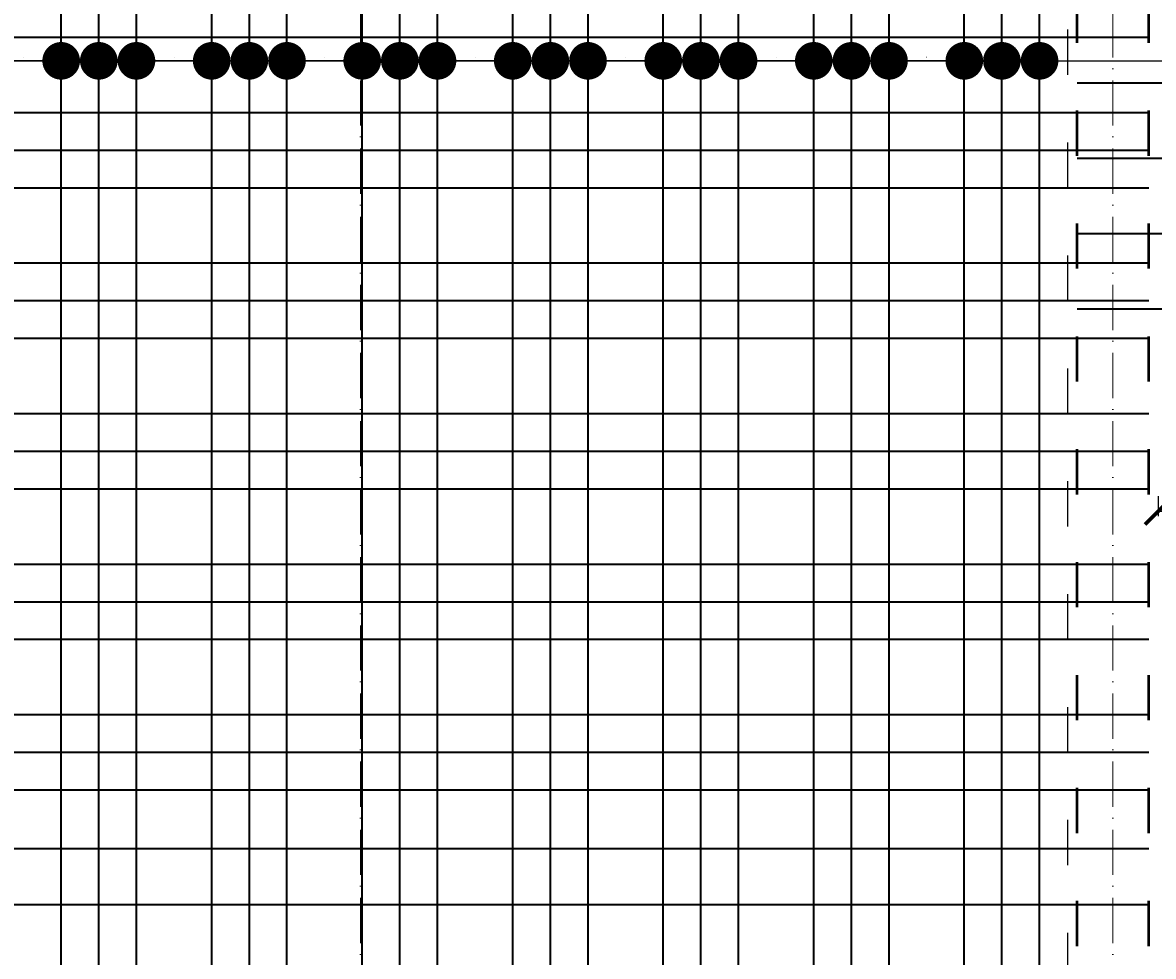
# Model space of a CAD drawing. Header units: millimetres. Extents: x 295948 to 312016, y 6878 to 18016.
# Tile 69 of 252: x 301231 to 301531, y 14424 to 14672. Entities that reach past the tile are written whole.
import ezdxf

# ---------------------------------------------------------------- set-up
doc = ezdxf.new("R2010")
doc.units = ezdxf.units.MM
doc.linetypes.add('ACAD_ISO03W100', pattern=[30, 12, -18])
doc.linetypes.add('ACAD_ISO10W100', pattern=[18, 12, -3, 0, -3])
for name, color, linetype, lineweight in [('konstrukcja wymiary', 1, 'Continuous', 13), ('osie', 5, 'ACAD_ISO10W100', 13), ('zbrojenie', 4, 'Continuous', 50), ('zbrojenie płyty', 141, 'Continuous', 35)]:
    doc.layers.add(name, color=color, linetype=linetype, lineweight=lineweight)
doc.layers.add('przerywane', color=6, linetype='ACAD_ISO03W100')
doc.styles.add('KONSTRUKCJA', font='romand.shx', dxfattribs={"oblique": 10})
doc.styles.get("Standard").update_dxf_attribs({"font": 'romand.shx', "oblique": 10})
doc.dimstyles.new('150', dxfattribs={"dimtxt": 10, "dimasz": 7, "dimexe": 1.25, "dimexo": 0.625, "dimgap": 3, "dimtad": 1, "dimdec": 0, "dimrnd": 0.5, "dimtxsty": 'KONSTRUKCJA', "dimblk": 'ARCHTICK', "dimcen": 2.5, "dimadec": 0, "dimazin": 0, "dimtfac": 1, "dimtdec": 0, "dimtix": 1, "dimtmove": 0, "dimatfit": 3, "dimfxl": 4, "dimfxlon": 1, "dimarcsym": 0})
doc.dimstyles.new('kropki', dxfattribs={"dimtxt": 0.001, "dimasz": 10, "dimexe": 1.25, "dimexo": 0.625, "dimgap": 1, "dimtad": 1, "dimtxsty": 'Standard', "dimblk": 'DOT', "dimcen": 2.5, "dimadec": 0, "dimazin": 0, "dimtfac": 1, "dimtmove": 0, "dimatfit": 3, "dimfxl": 1, "dimfxlon": 1, "dimarcsym": 0})

# ---------------------------------------------------------------- blocks, each defined once
blk = doc.blocks.new('_ArchTick')
at = {"color": 0, "linetype": 'ByBlock', "lineweight": 13, "const_width": 0.15}
blk.add_lwpolyline([(-0.5, -0.5), (0.5, 0.5)], dxfattribs=at)
blk = doc.blocks.new('*D105')
at = {"layer": 'Defpoints', "color": 0, "transparency": 16777216}
for p in [(301532.44, 14841.47), (301532.44, 14592.3), (301076.44, 14465.3)]:
    blk.add_point(p, dxfattribs=at)
at = {"layer": 'konstrukcja wymiary', "color": 0, "lineweight": -2, "transparency": 16777216}
for p, q in [((301076.44, 14837.47), (301076.44, 14842.72)), ((301532.44, 14837.47), (301532.44, 14842.72)), ((301076.44, 14841.47), (301532.44, 14841.47))]:
    blk.add_line(p, q, dxfattribs=at)
at = {"layer": 'konstrukcja wymiary', "color": 0, "lineweight": -2, "transparency": 16777216, "xscale": 7, "yscale": 7, "zscale": 7, "rotation": 180}
blk.add_blockref('_ArchTick', (301076.44, 14841.47), dxfattribs=at)
at = {"layer": 'konstrukcja wymiary', "color": 0, "lineweight": -2, "transparency": 16777216, "xscale": 7, "yscale": 7, "zscale": 7}
blk.add_blockref('_ArchTick', (301532.44, 14841.47), dxfattribs=at)
at = {"layer": 'konstrukcja wymiary', "color": 0, "transparency": 16777216, "insert": (301304.44, 14849.47), "char_height": 10, "attachment_point": 5, "style": 'KONSTRUKCJA'}
blk.add_mtext('456', dxfattribs=at)
blk = doc.blocks.new('*D106')
at = {"layer": 'Defpoints', "color": 0, "transparency": 16777216}
for p in [(301796.44, 14841.47), (301532.44, 14592.3), (301796.44, 14592.3)]:
    blk.add_point(p, dxfattribs=at)
at = {"layer": 'konstrukcja wymiary', "color": 0, "lineweight": -2, "transparency": 16777216}
for p, q in [((301532.44, 14837.47), (301532.44, 14842.72)), ((301796.44, 14837.47), (301796.44, 14842.72)), ((301532.44, 14841.47), (301796.44, 14841.47))]:
    blk.add_line(p, q, dxfattribs=at)
at = {"layer": 'konstrukcja wymiary', "color": 0, "lineweight": -2, "transparency": 16777216, "xscale": 7, "yscale": 7, "zscale": 7, "rotation": 180}
blk.add_blockref('_ArchTick', (301532.44, 14841.47), dxfattribs=at)
at = {"layer": 'konstrukcja wymiary', "color": 0, "lineweight": -2, "transparency": 16777216, "xscale": 7, "yscale": 7, "zscale": 7}
blk.add_blockref('_ArchTick', (301796.44, 14841.47), dxfattribs=at)
at = {"layer": 'konstrukcja wymiary', "color": 0, "transparency": 16777216, "insert": (301664.44, 14849.47), "char_height": 10, "attachment_point": 5, "style": 'KONSTRUKCJA'}
blk.add_mtext('264', dxfattribs=at)
blk = doc.blocks.new('*D122')
at = {"layer": 'Defpoints', "color": 0, "transparency": 16777216}
for p in [(301532.44, 14592.3), (301796.44, 14592.3), (301532.44, 14542.3)]:
    blk.add_point(p, dxfattribs=at)
at = {"layer": 'konstrukcja wymiary', "color": 0, "lineweight": -2, "transparency": 16777216}
for p, q in [((301532.44, 14546.3), (301532.44, 14541.05)), ((301796.44, 14546.3), (301796.44, 14541.05)), ((301796.44, 14542.3), (301532.44, 14542.3))]:
    blk.add_line(p, q, dxfattribs=at)
at = {"layer": 'konstrukcja wymiary', "color": 0, "lineweight": -2, "transparency": 16777216, "xscale": 7, "yscale": 7, "zscale": 7, "rotation": 180}
blk.add_blockref('_ArchTick', (301532.44, 14542.3), dxfattribs=at)
at = {"layer": 'konstrukcja wymiary', "color": 0, "lineweight": -2, "transparency": 16777216, "xscale": 7, "yscale": 7, "zscale": 7}
blk.add_blockref('_ArchTick', (301796.44, 14542.3), dxfattribs=at)
at = {"layer": 'konstrukcja wymiary', "color": 0, "transparency": 16777216, "insert": (301664.44, 14550.3), "char_height": 10, "attachment_point": 5, "style": 'KONSTRUKCJA'}
blk.add_mtext('264', dxfattribs=at)
blk = doc.blocks.new('_Dot')
at = {"color": 0, "linetype": 'ByBlock', "lineweight": -2}
blk.add_line((-0.5, 0), (-1, 0), dxfattribs=at)
at = {"color": 0, "linetype": 'ByBlock', "const_width": 0.5}
blk.add_lwpolyline([(-0.25, 0, 1), (0.25, 0, 1)], format="xyb", close=True, dxfattribs=at)
blk = doc.blocks.new('*D255')
at = {"layer": 'Defpoints', "color": 0, "transparency": 16777216}
for p in [(301220.94, 14662.02), (301210.44, 14648.3), (301220.94, 14648.3)]:
    blk.add_point(p, dxfattribs=at)
at = {"layer": 'konstrukcja wymiary', "color": 0, "lineweight": -2, "transparency": 16777216}
for p, q in [((301200.44, 14662.02), (301190.44, 14662.02)), ((301210.44, 14661.02), (301210.44, 14663.27)), ((301210.44, 14662.02), (301220.94, 14662.02)), ((301220.94, 14661.02), (301220.94, 14663.27)), ((301230.94, 14662.02), (301240.94, 14662.02))]:
    blk.add_line(p, q, dxfattribs=at)
at = {"layer": 'konstrukcja wymiary', "color": 0, "lineweight": -2, "transparency": 16777216, "xscale": 10, "yscale": 10, "zscale": 10}
blk.add_blockref('_Dot', (301210.44, 14662.02), dxfattribs=at)
at = {"layer": 'konstrukcja wymiary', "color": 0, "lineweight": -2, "transparency": 16777216, "xscale": 10, "yscale": 10, "zscale": 10, "rotation": 180}
blk.add_blockref('_Dot', (301220.94, 14662.02), dxfattribs=at)
at = {"layer": 'konstrukcja wymiary', "color": 0, "transparency": 16777216, "insert": (301215.69, 14663.02), "char_height": 0.001, "attachment_point": 5}
blk.add_mtext('10,5', dxfattribs=at)
blk = doc.blocks.new('*D256')
at = {"layer": 'Defpoints', "color": 0, "transparency": 16777216}
for p in [(301240.94, 14662.02), (301220.94, 14648.3), (301240.94, 14648.3)]:
    blk.add_point(p, dxfattribs=at)
at = {"layer": 'konstrukcja wymiary', "color": 0, "lineweight": -2, "transparency": 16777216}
for p, q in [((301210.94, 14662.02), (301200.94, 14662.02)), ((301220.94, 14661.02), (301220.94, 14663.27)), ((301220.94, 14662.02), (301240.94, 14662.02)), ((301240.94, 14661.02), (301240.94, 14663.27)), ((301250.94, 14662.02), (301260.94, 14662.02))]:
    blk.add_line(p, q, dxfattribs=at)
at = {"layer": 'konstrukcja wymiary', "color": 0, "lineweight": -2, "transparency": 16777216, "xscale": 10, "yscale": 10, "zscale": 10}
blk.add_blockref('_Dot', (301220.94, 14662.02), dxfattribs=at)
at = {"layer": 'konstrukcja wymiary', "color": 0, "lineweight": -2, "transparency": 16777216, "xscale": 10, "yscale": 10, "zscale": 10, "rotation": 180}
blk.add_blockref('_Dot', (301240.94, 14662.02), dxfattribs=at)
at = {"layer": 'konstrukcja wymiary', "color": 0, "transparency": 16777216, "insert": (301230.94, 14663.02), "char_height": 0.001, "attachment_point": 5}
blk.add_mtext('20', dxfattribs=at)
blk = doc.blocks.new('*D257')
at = {"layer": 'Defpoints', "color": 0, "transparency": 16777216}
for p in [(301250.94, 14662.02), (301240.94, 14648.3), (301250.94, 14648.3)]:
    blk.add_point(p, dxfattribs=at)
at = {"layer": 'konstrukcja wymiary', "color": 0, "lineweight": -2, "transparency": 16777216}
for p, q in [((301230.94, 14662.02), (301220.94, 14662.02)), ((301240.94, 14661.02), (301240.94, 14663.27)), ((301240.94, 14662.02), (301250.94, 14662.02)), ((301250.94, 14661.02), (301250.94, 14663.27)), ((301260.94, 14662.02), (301270.94, 14662.02))]:
    blk.add_line(p, q, dxfattribs=at)
at = {"layer": 'konstrukcja wymiary', "color": 0, "lineweight": -2, "transparency": 16777216, "xscale": 10, "yscale": 10, "zscale": 10}
blk.add_blockref('_Dot', (301240.94, 14662.02), dxfattribs=at)
at = {"layer": 'konstrukcja wymiary', "color": 0, "lineweight": -2, "transparency": 16777216, "xscale": 10, "yscale": 10, "zscale": 10, "rotation": 180}
blk.add_blockref('_Dot', (301250.94, 14662.02), dxfattribs=at)
at = {"layer": 'konstrukcja wymiary', "color": 0, "transparency": 16777216, "insert": (301245.94, 14663.02), "char_height": 0.001, "attachment_point": 5}
blk.add_mtext('10', dxfattribs=at)
blk = doc.blocks.new('*D258')
at = {"layer": 'Defpoints', "color": 0, "transparency": 16777216}
for p in [(301260.94, 14662.02), (301250.94, 14648.3), (301260.94, 14648.3)]:
    blk.add_point(p, dxfattribs=at)
at = {"layer": 'konstrukcja wymiary', "color": 0, "lineweight": -2, "transparency": 16777216}
for p, q in [((301240.94, 14662.02), (301230.94, 14662.02)), ((301250.94, 14661.02), (301250.94, 14663.27)), ((301250.94, 14662.02), (301260.94, 14662.02)), ((301260.94, 14661.02), (301260.94, 14663.27)), ((301270.94, 14662.02), (301280.94, 14662.02))]:
    blk.add_line(p, q, dxfattribs=at)
at = {"layer": 'konstrukcja wymiary', "color": 0, "lineweight": -2, "transparency": 16777216, "xscale": 10, "yscale": 10, "zscale": 10}
blk.add_blockref('_Dot', (301250.94, 14662.02), dxfattribs=at)
at = {"layer": 'konstrukcja wymiary', "color": 0, "lineweight": -2, "transparency": 16777216, "xscale": 10, "yscale": 10, "zscale": 10, "rotation": 180}
blk.add_blockref('_Dot', (301260.94, 14662.02), dxfattribs=at)
at = {"layer": 'konstrukcja wymiary', "color": 0, "transparency": 16777216, "insert": (301255.94, 14663.02), "char_height": 0.001, "attachment_point": 5}
blk.add_mtext('10', dxfattribs=at)
blk = doc.blocks.new('*D259')
at = {"layer": 'Defpoints', "color": 0, "transparency": 16777216}
for p in [(301280.94, 14662.02), (301260.94, 14648.3), (301280.94, 14648.3)]:
    blk.add_point(p, dxfattribs=at)
at = {"layer": 'konstrukcja wymiary', "color": 0, "lineweight": -2, "transparency": 16777216}
for p, q in [((301250.94, 14662.02), (301240.94, 14662.02)), ((301260.94, 14661.02), (301260.94, 14663.27)), ((301260.94, 14662.02), (301280.94, 14662.02)), ((301280.94, 14661.02), (301280.94, 14663.27)), ((301290.94, 14662.02), (301300.94, 14662.02))]:
    blk.add_line(p, q, dxfattribs=at)
at = {"layer": 'konstrukcja wymiary', "color": 0, "lineweight": -2, "transparency": 16777216, "xscale": 10, "yscale": 10, "zscale": 10}
blk.add_blockref('_Dot', (301260.94, 14662.02), dxfattribs=at)
at = {"layer": 'konstrukcja wymiary', "color": 0, "lineweight": -2, "transparency": 16777216, "xscale": 10, "yscale": 10, "zscale": 10, "rotation": 180}
blk.add_blockref('_Dot', (301280.94, 14662.02), dxfattribs=at)
at = {"layer": 'konstrukcja wymiary', "color": 0, "transparency": 16777216, "insert": (301270.94, 14663.02), "char_height": 0.001, "attachment_point": 5}
blk.add_mtext('20', dxfattribs=at)
blk = doc.blocks.new('*D260')
at = {"layer": 'Defpoints', "color": 0, "transparency": 16777216}
for p in [(301290.94, 14662.02), (301280.94, 14648.3), (301290.94, 14648.3)]:
    blk.add_point(p, dxfattribs=at)
at = {"layer": 'konstrukcja wymiary', "color": 0, "lineweight": -2, "transparency": 16777216}
for p, q in [((301270.94, 14662.02), (301260.94, 14662.02)), ((301280.94, 14661.02), (301280.94, 14663.27)), ((301280.94, 14662.02), (301290.94, 14662.02)), ((301290.94, 14661.02), (301290.94, 14663.27)), ((301300.94, 14662.02), (301310.94, 14662.02))]:
    blk.add_line(p, q, dxfattribs=at)
at = {"layer": 'konstrukcja wymiary', "color": 0, "lineweight": -2, "transparency": 16777216, "xscale": 10, "yscale": 10, "zscale": 10}
blk.add_blockref('_Dot', (301280.94, 14662.02), dxfattribs=at)
at = {"layer": 'konstrukcja wymiary', "color": 0, "lineweight": -2, "transparency": 16777216, "xscale": 10, "yscale": 10, "zscale": 10, "rotation": 180}
blk.add_blockref('_Dot', (301290.94, 14662.02), dxfattribs=at)
at = {"layer": 'konstrukcja wymiary', "color": 0, "transparency": 16777216, "insert": (301285.94, 14663.02), "char_height": 0.001, "attachment_point": 5}
blk.add_mtext('10', dxfattribs=at)
blk = doc.blocks.new('*D261')
at = {"layer": 'Defpoints', "color": 0, "transparency": 16777216}
for p in [(301300.94, 14662.02), (301290.94, 14648.3), (301300.94, 14648.3)]:
    blk.add_point(p, dxfattribs=at)
at = {"layer": 'konstrukcja wymiary', "color": 0, "lineweight": -2, "transparency": 16777216}
for p, q in [((301280.94, 14662.02), (301270.94, 14662.02)), ((301290.94, 14661.02), (301290.94, 14663.27)), ((301290.94, 14662.02), (301300.94, 14662.02)), ((301300.94, 14661.02), (301300.94, 14663.27)), ((301310.94, 14662.02), (301320.94, 14662.02))]:
    blk.add_line(p, q, dxfattribs=at)
at = {"layer": 'konstrukcja wymiary', "color": 0, "lineweight": -2, "transparency": 16777216, "xscale": 10, "yscale": 10, "zscale": 10}
blk.add_blockref('_Dot', (301290.94, 14662.02), dxfattribs=at)
at = {"layer": 'konstrukcja wymiary', "color": 0, "lineweight": -2, "transparency": 16777216, "xscale": 10, "yscale": 10, "zscale": 10, "rotation": 180}
blk.add_blockref('_Dot', (301300.94, 14662.02), dxfattribs=at)
at = {"layer": 'konstrukcja wymiary', "color": 0, "transparency": 16777216, "insert": (301295.94, 14663.02), "char_height": 0.001, "attachment_point": 5}
blk.add_mtext('10', dxfattribs=at)
blk = doc.blocks.new('*D262')
at = {"layer": 'Defpoints', "color": 0, "transparency": 16777216}
for p in [(301320.94, 14662.02), (301300.94, 14648.3), (301320.94, 14648.3)]:
    blk.add_point(p, dxfattribs=at)
at = {"layer": 'konstrukcja wymiary', "color": 0, "lineweight": -2, "transparency": 16777216}
for p, q in [((301290.94, 14662.02), (301280.94, 14662.02)), ((301300.94, 14661.02), (301300.94, 14663.27)), ((301300.94, 14662.02), (301320.94, 14662.02)), ((301320.94, 14661.02), (301320.94, 14663.27)), ((301330.94, 14662.02), (301340.94, 14662.02))]:
    blk.add_line(p, q, dxfattribs=at)
at = {"layer": 'konstrukcja wymiary', "color": 0, "lineweight": -2, "transparency": 16777216, "xscale": 10, "yscale": 10, "zscale": 10}
blk.add_blockref('_Dot', (301300.94, 14662.02), dxfattribs=at)
at = {"layer": 'konstrukcja wymiary', "color": 0, "lineweight": -2, "transparency": 16777216, "xscale": 10, "yscale": 10, "zscale": 10, "rotation": 180}
blk.add_blockref('_Dot', (301320.94, 14662.02), dxfattribs=at)
at = {"layer": 'konstrukcja wymiary', "color": 0, "transparency": 16777216, "insert": (301310.94, 14663.02), "char_height": 0.001, "attachment_point": 5}
blk.add_mtext('20', dxfattribs=at)
blk = doc.blocks.new('*D263')
at = {"layer": 'Defpoints', "color": 0, "transparency": 16777216}
for p in [(301330.94, 14662.02), (301320.94, 14648.3), (301330.94, 14648.3)]:
    blk.add_point(p, dxfattribs=at)
at = {"layer": 'konstrukcja wymiary', "color": 0, "lineweight": -2, "transparency": 16777216}
for p, q in [((301310.94, 14662.02), (301300.94, 14662.02)), ((301320.94, 14661.02), (301320.94, 14663.27)), ((301320.94, 14662.02), (301330.94, 14662.02)), ((301330.94, 14661.02), (301330.94, 14663.27)), ((301340.94, 14662.02), (301350.94, 14662.02))]:
    blk.add_line(p, q, dxfattribs=at)
at = {"layer": 'konstrukcja wymiary', "color": 0, "lineweight": -2, "transparency": 16777216, "xscale": 10, "yscale": 10, "zscale": 10}
blk.add_blockref('_Dot', (301320.94, 14662.02), dxfattribs=at)
at = {"layer": 'konstrukcja wymiary', "color": 0, "lineweight": -2, "transparency": 16777216, "xscale": 10, "yscale": 10, "zscale": 10, "rotation": 180}
blk.add_blockref('_Dot', (301330.94, 14662.02), dxfattribs=at)
at = {"layer": 'konstrukcja wymiary', "color": 0, "transparency": 16777216, "insert": (301325.94, 14663.02), "char_height": 0.001, "attachment_point": 5}
blk.add_mtext('10', dxfattribs=at)
blk = doc.blocks.new('*D264')
at = {"layer": 'Defpoints', "color": 0, "transparency": 16777216}
for p in [(301340.94, 14662.02), (301330.94, 14648.3), (301340.94, 14648.3)]:
    blk.add_point(p, dxfattribs=at)
at = {"layer": 'konstrukcja wymiary', "color": 0, "lineweight": -2, "transparency": 16777216}
for p, q in [((301320.94, 14662.02), (301310.94, 14662.02)), ((301330.94, 14661.02), (301330.94, 14663.27)), ((301330.94, 14662.02), (301340.94, 14662.02)), ((301340.94, 14661.02), (301340.94, 14663.27)), ((301350.94, 14662.02), (301360.94, 14662.02))]:
    blk.add_line(p, q, dxfattribs=at)
at = {"layer": 'konstrukcja wymiary', "color": 0, "lineweight": -2, "transparency": 16777216, "xscale": 10, "yscale": 10, "zscale": 10}
blk.add_blockref('_Dot', (301330.94, 14662.02), dxfattribs=at)
at = {"layer": 'konstrukcja wymiary', "color": 0, "lineweight": -2, "transparency": 16777216, "xscale": 10, "yscale": 10, "zscale": 10, "rotation": 180}
blk.add_blockref('_Dot', (301340.94, 14662.02), dxfattribs=at)
at = {"layer": 'konstrukcja wymiary', "color": 0, "transparency": 16777216, "insert": (301335.94, 14663.02), "char_height": 0.001, "attachment_point": 5}
blk.add_mtext('10', dxfattribs=at)
blk = doc.blocks.new('*D265')
at = {"layer": 'Defpoints', "color": 0, "transparency": 16777216}
for p in [(301360.94, 14662.02), (301340.94, 14648.3), (301360.94, 14648.3)]:
    blk.add_point(p, dxfattribs=at)
at = {"layer": 'konstrukcja wymiary', "color": 0, "lineweight": -2, "transparency": 16777216}
for p, q in [((301330.94, 14662.02), (301320.94, 14662.02)), ((301340.94, 14661.02), (301340.94, 14663.27)), ((301340.94, 14662.02), (301360.94, 14662.02)), ((301360.94, 14661.02), (301360.94, 14663.27)), ((301370.94, 14662.02), (301380.94, 14662.02))]:
    blk.add_line(p, q, dxfattribs=at)
at = {"layer": 'konstrukcja wymiary', "color": 0, "lineweight": -2, "transparency": 16777216, "xscale": 10, "yscale": 10, "zscale": 10}
blk.add_blockref('_Dot', (301340.94, 14662.02), dxfattribs=at)
at = {"layer": 'konstrukcja wymiary', "color": 0, "lineweight": -2, "transparency": 16777216, "xscale": 10, "yscale": 10, "zscale": 10, "rotation": 180}
blk.add_blockref('_Dot', (301360.94, 14662.02), dxfattribs=at)
at = {"layer": 'konstrukcja wymiary', "color": 0, "transparency": 16777216, "insert": (301350.94, 14663.02), "char_height": 0.001, "attachment_point": 5}
blk.add_mtext('20', dxfattribs=at)
blk = doc.blocks.new('*D266')
at = {"layer": 'Defpoints', "color": 0, "transparency": 16777216}
for p in [(301370.94, 14662.02), (301360.94, 14648.3), (301370.94, 14648.3)]:
    blk.add_point(p, dxfattribs=at)
at = {"layer": 'konstrukcja wymiary', "color": 0, "lineweight": -2, "transparency": 16777216}
for p, q in [((301350.94, 14662.02), (301340.94, 14662.02)), ((301360.94, 14661.02), (301360.94, 14663.27)), ((301360.94, 14662.02), (301370.94, 14662.02)), ((301370.94, 14661.02), (301370.94, 14663.27)), ((301380.94, 14662.02), (301390.94, 14662.02))]:
    blk.add_line(p, q, dxfattribs=at)
at = {"layer": 'konstrukcja wymiary', "color": 0, "lineweight": -2, "transparency": 16777216, "xscale": 10, "yscale": 10, "zscale": 10}
blk.add_blockref('_Dot', (301360.94, 14662.02), dxfattribs=at)
at = {"layer": 'konstrukcja wymiary', "color": 0, "lineweight": -2, "transparency": 16777216, "xscale": 10, "yscale": 10, "zscale": 10, "rotation": 180}
blk.add_blockref('_Dot', (301370.94, 14662.02), dxfattribs=at)
at = {"layer": 'konstrukcja wymiary', "color": 0, "transparency": 16777216, "insert": (301365.94, 14663.02), "char_height": 0.001, "attachment_point": 5}
blk.add_mtext('10', dxfattribs=at)
blk = doc.blocks.new('*D267')
at = {"layer": 'Defpoints', "color": 0, "transparency": 16777216}
for p in [(301380.94, 14662.02), (301370.94, 14648.3), (301380.94, 14648.3)]:
    blk.add_point(p, dxfattribs=at)
at = {"layer": 'konstrukcja wymiary', "color": 0, "lineweight": -2, "transparency": 16777216}
for p, q in [((301360.94, 14662.02), (301350.94, 14662.02)), ((301370.94, 14661.02), (301370.94, 14663.27)), ((301370.94, 14662.02), (301380.94, 14662.02)), ((301380.94, 14661.02), (301380.94, 14663.27)), ((301390.94, 14662.02), (301400.94, 14662.02))]:
    blk.add_line(p, q, dxfattribs=at)
at = {"layer": 'konstrukcja wymiary', "color": 0, "lineweight": -2, "transparency": 16777216, "xscale": 10, "yscale": 10, "zscale": 10}
blk.add_blockref('_Dot', (301370.94, 14662.02), dxfattribs=at)
at = {"layer": 'konstrukcja wymiary', "color": 0, "lineweight": -2, "transparency": 16777216, "xscale": 10, "yscale": 10, "zscale": 10, "rotation": 180}
blk.add_blockref('_Dot', (301380.94, 14662.02), dxfattribs=at)
at = {"layer": 'konstrukcja wymiary', "color": 0, "transparency": 16777216, "insert": (301375.94, 14663.02), "char_height": 0.001, "attachment_point": 5}
blk.add_mtext('10', dxfattribs=at)
blk = doc.blocks.new('*D268')
at = {"layer": 'Defpoints', "color": 0, "transparency": 16777216}
for p in [(301400.94, 14662.02), (301380.94, 14648.3), (301400.94, 14648.3)]:
    blk.add_point(p, dxfattribs=at)
at = {"layer": 'konstrukcja wymiary', "color": 0, "lineweight": -2, "transparency": 16777216}
for p, q in [((301370.94, 14662.02), (301360.94, 14662.02)), ((301380.94, 14661.02), (301380.94, 14663.27)), ((301380.94, 14662.02), (301400.94, 14662.02)), ((301400.94, 14661.02), (301400.94, 14663.27)), ((301410.94, 14662.02), (301420.94, 14662.02))]:
    blk.add_line(p, q, dxfattribs=at)
at = {"layer": 'konstrukcja wymiary', "color": 0, "lineweight": -2, "transparency": 16777216, "xscale": 10, "yscale": 10, "zscale": 10}
blk.add_blockref('_Dot', (301380.94, 14662.02), dxfattribs=at)
at = {"layer": 'konstrukcja wymiary', "color": 0, "lineweight": -2, "transparency": 16777216, "xscale": 10, "yscale": 10, "zscale": 10, "rotation": 180}
blk.add_blockref('_Dot', (301400.94, 14662.02), dxfattribs=at)
at = {"layer": 'konstrukcja wymiary', "color": 0, "transparency": 16777216, "insert": (301390.94, 14663.02), "char_height": 0.001, "attachment_point": 5}
blk.add_mtext('20', dxfattribs=at)
blk = doc.blocks.new('*D269')
at = {"layer": 'Defpoints', "color": 0, "transparency": 16777216}
for p in [(301410.94, 14662.02), (301400.94, 14648.3), (301410.94, 14648.3)]:
    blk.add_point(p, dxfattribs=at)
at = {"layer": 'konstrukcja wymiary', "color": 0, "lineweight": -2, "transparency": 16777216}
for p, q in [((301390.94, 14662.02), (301380.94, 14662.02)), ((301400.94, 14661.02), (301400.94, 14663.27)), ((301400.94, 14662.02), (301410.94, 14662.02)), ((301410.94, 14661.02), (301410.94, 14663.27)), ((301420.94, 14662.02), (301430.94, 14662.02))]:
    blk.add_line(p, q, dxfattribs=at)
at = {"layer": 'konstrukcja wymiary', "color": 0, "lineweight": -2, "transparency": 16777216, "xscale": 10, "yscale": 10, "zscale": 10}
blk.add_blockref('_Dot', (301400.94, 14662.02), dxfattribs=at)
at = {"layer": 'konstrukcja wymiary', "color": 0, "lineweight": -2, "transparency": 16777216, "xscale": 10, "yscale": 10, "zscale": 10, "rotation": 180}
blk.add_blockref('_Dot', (301410.94, 14662.02), dxfattribs=at)
at = {"layer": 'konstrukcja wymiary', "color": 0, "transparency": 16777216, "insert": (301405.94, 14663.02), "char_height": 0.001, "attachment_point": 5}
blk.add_mtext('10', dxfattribs=at)
blk = doc.blocks.new('*D270')
at = {"layer": 'Defpoints', "color": 0, "transparency": 16777216}
for p in [(301420.94, 14662.02), (301410.94, 14648.3), (301420.94, 14648.3)]:
    blk.add_point(p, dxfattribs=at)
at = {"layer": 'konstrukcja wymiary', "color": 0, "lineweight": -2, "transparency": 16777216}
for p, q in [((301400.94, 14662.02), (301390.94, 14662.02)), ((301410.94, 14661.02), (301410.94, 14663.27)), ((301410.94, 14662.02), (301420.94, 14662.02)), ((301420.94, 14661.02), (301420.94, 14663.27)), ((301430.94, 14662.02), (301440.94, 14662.02))]:
    blk.add_line(p, q, dxfattribs=at)
at = {"layer": 'konstrukcja wymiary', "color": 0, "lineweight": -2, "transparency": 16777216, "xscale": 10, "yscale": 10, "zscale": 10}
blk.add_blockref('_Dot', (301410.94, 14662.02), dxfattribs=at)
at = {"layer": 'konstrukcja wymiary', "color": 0, "lineweight": -2, "transparency": 16777216, "xscale": 10, "yscale": 10, "zscale": 10, "rotation": 180}
blk.add_blockref('_Dot', (301420.94, 14662.02), dxfattribs=at)
at = {"layer": 'konstrukcja wymiary', "color": 0, "transparency": 16777216, "insert": (301415.94, 14663.02), "char_height": 0.001, "attachment_point": 5}
blk.add_mtext('10', dxfattribs=at)
blk = doc.blocks.new('*D271')
at = {"layer": 'Defpoints', "color": 0, "transparency": 16777216}
for p in [(301440.94, 14662.02), (301420.94, 14648.3), (301440.94, 14648.3)]:
    blk.add_point(p, dxfattribs=at)
at = {"layer": 'konstrukcja wymiary', "color": 0, "lineweight": -2, "transparency": 16777216}
for p, q in [((301410.94, 14662.02), (301400.94, 14662.02)), ((301420.94, 14661.02), (301420.94, 14663.27)), ((301420.94, 14662.02), (301440.94, 14662.02)), ((301440.94, 14661.02), (301440.94, 14663.27)), ((301450.94, 14662.02), (301460.94, 14662.02))]:
    blk.add_line(p, q, dxfattribs=at)
at = {"layer": 'konstrukcja wymiary', "color": 0, "lineweight": -2, "transparency": 16777216, "xscale": 10, "yscale": 10, "zscale": 10}
blk.add_blockref('_Dot', (301420.94, 14662.02), dxfattribs=at)
at = {"layer": 'konstrukcja wymiary', "color": 0, "lineweight": -2, "transparency": 16777216, "xscale": 10, "yscale": 10, "zscale": 10, "rotation": 180}
blk.add_blockref('_Dot', (301440.94, 14662.02), dxfattribs=at)
at = {"layer": 'konstrukcja wymiary', "color": 0, "transparency": 16777216, "insert": (301430.94, 14663.02), "char_height": 0.001, "attachment_point": 5}
blk.add_mtext('20', dxfattribs=at)
blk = doc.blocks.new('*D272')
at = {"layer": 'Defpoints', "color": 0, "transparency": 16777216}
for p in [(301450.94, 14662.02), (301440.94, 14648.3), (301450.94, 14648.3)]:
    blk.add_point(p, dxfattribs=at)
at = {"layer": 'konstrukcja wymiary', "color": 0, "lineweight": -2, "transparency": 16777216}
for p, q in [((301430.94, 14662.02), (301420.94, 14662.02)), ((301440.94, 14661.02), (301440.94, 14663.27)), ((301440.94, 14662.02), (301450.94, 14662.02)), ((301450.94, 14661.02), (301450.94, 14663.27)), ((301460.94, 14662.02), (301470.94, 14662.02))]:
    blk.add_line(p, q, dxfattribs=at)
at = {"layer": 'konstrukcja wymiary', "color": 0, "lineweight": -2, "transparency": 16777216, "xscale": 10, "yscale": 10, "zscale": 10}
blk.add_blockref('_Dot', (301440.94, 14662.02), dxfattribs=at)
at = {"layer": 'konstrukcja wymiary', "color": 0, "lineweight": -2, "transparency": 16777216, "xscale": 10, "yscale": 10, "zscale": 10, "rotation": 180}
blk.add_blockref('_Dot', (301450.94, 14662.02), dxfattribs=at)
at = {"layer": 'konstrukcja wymiary', "color": 0, "transparency": 16777216, "insert": (301445.94, 14663.02), "char_height": 0.001, "attachment_point": 5}
blk.add_mtext('10', dxfattribs=at)
blk = doc.blocks.new('*D273')
at = {"layer": 'Defpoints', "color": 0, "transparency": 16777216}
for p in [(301460.94, 14662.02), (301450.94, 14648.3), (301460.94, 14648.3)]:
    blk.add_point(p, dxfattribs=at)
at = {"layer": 'konstrukcja wymiary', "color": 0, "lineweight": -2, "transparency": 16777216}
for p, q in [((301440.94, 14662.02), (301430.94, 14662.02)), ((301450.94, 14661.02), (301450.94, 14663.27)), ((301450.94, 14662.02), (301460.94, 14662.02)), ((301460.94, 14661.02), (301460.94, 14663.27)), ((301470.94, 14662.02), (301480.94, 14662.02))]:
    blk.add_line(p, q, dxfattribs=at)
at = {"layer": 'konstrukcja wymiary', "color": 0, "lineweight": -2, "transparency": 16777216, "xscale": 10, "yscale": 10, "zscale": 10}
blk.add_blockref('_Dot', (301450.94, 14662.02), dxfattribs=at)
at = {"layer": 'konstrukcja wymiary', "color": 0, "lineweight": -2, "transparency": 16777216, "xscale": 10, "yscale": 10, "zscale": 10, "rotation": 180}
blk.add_blockref('_Dot', (301460.94, 14662.02), dxfattribs=at)
at = {"layer": 'konstrukcja wymiary', "color": 0, "transparency": 16777216, "insert": (301455.94, 14663.02), "char_height": 0.001, "attachment_point": 5}
blk.add_mtext('10', dxfattribs=at)
blk = doc.blocks.new('*D274')
at = {"layer": 'Defpoints', "color": 0, "transparency": 16777216}
for p in [(301480.94, 14662.02), (301460.94, 14648.3), (301480.94, 14648.3)]:
    blk.add_point(p, dxfattribs=at)
at = {"layer": 'konstrukcja wymiary', "color": 0, "lineweight": -2, "transparency": 16777216}
for p, q in [((301450.94, 14662.02), (301440.94, 14662.02)), ((301460.94, 14661.02), (301460.94, 14663.27)), ((301460.94, 14662.02), (301480.94, 14662.02)), ((301480.94, 14661.02), (301480.94, 14663.27)), ((301490.94, 14662.02), (301500.94, 14662.02))]:
    blk.add_line(p, q, dxfattribs=at)
at = {"layer": 'konstrukcja wymiary', "color": 0, "lineweight": -2, "transparency": 16777216, "xscale": 10, "yscale": 10, "zscale": 10}
blk.add_blockref('_Dot', (301460.94, 14662.02), dxfattribs=at)
at = {"layer": 'konstrukcja wymiary', "color": 0, "lineweight": -2, "transparency": 16777216, "xscale": 10, "yscale": 10, "zscale": 10, "rotation": 180}
blk.add_blockref('_Dot', (301480.94, 14662.02), dxfattribs=at)
at = {"layer": 'konstrukcja wymiary', "color": 0, "transparency": 16777216, "insert": (301470.94, 14663.02), "char_height": 0.001, "attachment_point": 5}
blk.add_mtext('20', dxfattribs=at)
blk = doc.blocks.new('*D275')
at = {"layer": 'Defpoints', "color": 0, "transparency": 16777216}
for p in [(301490.94, 14662.02), (301480.94, 14648.3), (301490.94, 14648.3)]:
    blk.add_point(p, dxfattribs=at)
at = {"layer": 'konstrukcja wymiary', "color": 0, "lineweight": -2, "transparency": 16777216}
for p, q in [((301470.94, 14662.02), (301460.94, 14662.02)), ((301480.94, 14661.02), (301480.94, 14663.27)), ((301480.94, 14662.02), (301490.94, 14662.02)), ((301490.94, 14661.02), (301490.94, 14663.27)), ((301500.94, 14662.02), (301510.94, 14662.02))]:
    blk.add_line(p, q, dxfattribs=at)
at = {"layer": 'konstrukcja wymiary', "color": 0, "lineweight": -2, "transparency": 16777216, "xscale": 10, "yscale": 10, "zscale": 10}
blk.add_blockref('_Dot', (301480.94, 14662.02), dxfattribs=at)
at = {"layer": 'konstrukcja wymiary', "color": 0, "lineweight": -2, "transparency": 16777216, "xscale": 10, "yscale": 10, "zscale": 10, "rotation": 180}
blk.add_blockref('_Dot', (301490.94, 14662.02), dxfattribs=at)
at = {"layer": 'konstrukcja wymiary', "color": 0, "transparency": 16777216, "insert": (301485.94, 14663.02), "char_height": 0.001, "attachment_point": 5}
blk.add_mtext('10', dxfattribs=at)
blk = doc.blocks.new('*D276')
at = {"layer": 'Defpoints', "color": 0, "transparency": 16777216}
for p in [(301500.94, 14662.02), (301490.94, 14648.3), (301500.94, 14648.3)]:
    blk.add_point(p, dxfattribs=at)
at = {"layer": 'konstrukcja wymiary', "color": 0, "lineweight": -2, "transparency": 16777216}
for p, q in [((301480.94, 14662.02), (301470.94, 14662.02)), ((301490.94, 14661.02), (301490.94, 14663.27)), ((301490.94, 14662.02), (301500.94, 14662.02)), ((301500.94, 14661.02), (301500.94, 14663.27)), ((301510.94, 14662.02), (301520.94, 14662.02))]:
    blk.add_line(p, q, dxfattribs=at)
at = {"layer": 'konstrukcja wymiary', "color": 0, "lineweight": -2, "transparency": 16777216, "xscale": 10, "yscale": 10, "zscale": 10}
blk.add_blockref('_Dot', (301490.94, 14662.02), dxfattribs=at)
at = {"layer": 'konstrukcja wymiary', "color": 0, "lineweight": -2, "transparency": 16777216, "xscale": 10, "yscale": 10, "zscale": 10, "rotation": 180}
blk.add_blockref('_Dot', (301500.94, 14662.02), dxfattribs=at)
at = {"layer": 'konstrukcja wymiary', "color": 0, "transparency": 16777216, "insert": (301495.94, 14663.02), "char_height": 0.001, "attachment_point": 5}
blk.add_mtext('10', dxfattribs=at)
blk = doc.blocks.new('*D277')
at = {"layer": 'Defpoints', "color": 0, "transparency": 16777216}
for p in [(302060.94, 14662.02), (301500.94, 14648.3), (302060.94, 14580.53)]:
    blk.add_point(p, dxfattribs=at)
at = {"layer": 'konstrukcja wymiary', "color": 0, "lineweight": -2, "transparency": 16777216}
for p, q in [((301500.94, 14661.02), (301500.94, 14663.27)), ((301510.94, 14662.02), (302050.94, 14662.02)), ((302060.94, 14661.02), (302060.94, 14663.27))]:
    blk.add_line(p, q, dxfattribs=at)
at = {"layer": 'konstrukcja wymiary', "color": 0, "lineweight": -2, "transparency": 16777216, "xscale": 10, "yscale": 10, "zscale": 10, "rotation": 180}
blk.add_blockref('_Dot', (301500.94, 14662.02), dxfattribs=at)
at = {"layer": 'konstrukcja wymiary', "color": 0, "lineweight": -2, "transparency": 16777216, "xscale": 10, "yscale": 10, "zscale": 10}
blk.add_blockref('_Dot', (302060.94, 14662.02), dxfattribs=at)
at = {"layer": 'konstrukcja wymiary', "color": 0, "transparency": 16777216, "insert": (301780.94, 14663.02), "char_height": 0.001, "attachment_point": 5}
blk.add_mtext('560', dxfattribs=at)

msp = doc.modelspace()

# ---------------------------------------------------------------- linework, layer by layer
at = {"layer": 'osie'}
for p, q in [((301320.44, 14946.397), (301320.44, 14048.413)), ((301520.44, 14946.397), (301520.44, 14048.413))]:
    msp.add_line(p, q, dxfattribs=at)
at = {"layer": 'przerywane'}
msp.add_line((301508.44, 14148.305), (301508.44, 14759.305), dxfattribs=at)
at = {"layer": 'zbrojenie', "linetype": 'ACAD_ISO03W100'}
for p, q in [((301510.94, 14126.805), (301510.94, 14780.805)), ((301529.94, 14126.805), (301529.94, 14780.805))]:
    msp.add_line(p, q, dxfattribs=at)
at = {"layer": 'zbrojenie płyty'}
for p, q in [((301240.94, 14126.805), (301240.94, 14780.805)), ((301250.94, 14126.805), (301250.94, 14780.805)), ((301260.94, 14126.805), (301260.94, 14780.805)), ((301280.94, 14126.805), (301280.94, 14780.805)), ((301290.94, 14126.805), (301290.94, 14780.805)), ((301300.94, 14126.805), (301300.94, 14780.805)), ((301320.94, 14126.805), (301320.94, 14780.805)), ((301330.94, 14126.805), (301330.94, 14780.805)), ((301340.94, 14126.805), (301340.94, 14780.805)), ((301360.94, 14126.805), (301360.94, 14780.805)), ((301370.94, 14126.805), (301370.94, 14780.805)), ((301380.94, 14126.805), (301380.94, 14780.805)), ((301400.94, 14126.805), (301400.94, 14780.805)), ((301410.94, 14126.805), (301410.94, 14780.805)), ((301420.94, 14126.805), (301420.94, 14780.805)), ((301440.94, 14126.805), (301440.94, 14780.805)), ((301450.94, 14126.805), (301450.94, 14780.805)), ((301460.94, 14126.805), (301460.94, 14780.805)), ((301480.94, 14126.805), (301480.94, 14780.805)), ((301490.94, 14126.805), (301490.94, 14780.805)), ((301500.94, 14126.805), (301500.94, 14780.805)), ((300890.94, 14668.305), (301529.94, 14668.305)), ((302669.94, 14656.045), (301510.94, 14656.045)), ((300890.94, 14648.305), (301529.94, 14648.305)), ((300890.94, 14638.305), (301529.94, 14638.305)), ((302669.94, 14636.045), (301510.94, 14636.045)), ((300890.94, 14628.305), (301529.94, 14628.305)), ((302669.94, 14616.045), (301510.94, 14616.045)), ((300890.94, 14608.305), (301529.94, 14608.305)), ((300890.94, 14598.305), (301529.94, 14598.305)), ((302669.94, 14596.045), (301510.94, 14596.045)), ((300890.94, 14588.305), (301529.94, 14588.305)), ((300890.94, 14568.305), (301529.94, 14568.305)), ((300890.94, 14558.305), (301529.94, 14558.305)), ((300890.94, 14548.305), (301529.94, 14548.305)), ((300890.94, 14528.305), (301529.94, 14528.305)), ((300890.94, 14518.305), (301529.94, 14518.305)), ((300890.94, 14508.305), (301529.94, 14508.305)), ((300890.94, 14488.305), (301529.94, 14488.305)), ((300890.94, 14478.305), (301529.94, 14478.305)), ((300890.94, 14468.305), (301529.94, 14468.305)), ((301079.834, 14452.761), (301529.94, 14452.761)), ((301079.834, 14437.849), (301529.94, 14437.849))]:
    msp.add_line(p, q, dxfattribs=at)

# ---------------------------------------------------------------- dimensions: what is measured, and where the dimension line sits
at = {"layer": 'konstrukcja wymiary'}
for base, p1, p2, dimstyle, picture, middle in [((301532.44, 14841.472), (301076.44, 14465.305), (301532.44, 14592.305), '150', '*D105', (301304.44, 14849.472)), ((301796.44, 14841.472), (301532.44, 14592.305), (301796.44, 14592.305), '150', '*D106', (301664.44, 14849.472)), ((301220.94, 14662.015), (301210.44, 14648.305), (301220.94, 14648.305), 'kropki', '*D255', (301215.69, 14663.016)), ((301240.94, 14662.015), (301220.94, 14648.305), (301240.94, 14648.305), 'kropki', '*D256', (301230.94, 14663.016)), ((301250.94, 14662.015), (301240.94, 14648.305), (301250.94, 14648.305), 'kropki', '*D257', (301245.94, 14663.016)), ((301260.94, 14662.015), (301250.94, 14648.305), (301260.94, 14648.305), 'kropki', '*D258', (301255.94, 14663.016)), ((301280.94, 14662.015), (301260.94, 14648.305), (301280.94, 14648.305), 'kropki', '*D259', (301270.94, 14663.016)), ((301290.94, 14662.015), (301280.94, 14648.305), (301290.94, 14648.305), 'kropki', '*D260', (301285.94, 14663.016)), ((301300.94, 14662.015), (301290.94, 14648.305), (301300.94, 14648.305), 'kropki', '*D261', (301295.94, 14663.016)), ((301320.94, 14662.015), (301300.94, 14648.305), (301320.94, 14648.305), 'kropki', '*D262', (301310.94, 14663.016)), ((301330.94, 14662.015), (301320.94, 14648.305), (301330.94, 14648.305), 'kropki', '*D263', (301325.94, 14663.016)), ((301340.94, 14662.015), (301330.94, 14648.305), (301340.94, 14648.305), 'kropki', '*D264', (301335.94, 14663.016)), ((301360.94, 14662.015), (301340.94, 14648.305), (301360.94, 14648.305), 'kropki', '*D265', (301350.94, 14663.016)), ((301370.94, 14662.015), (301360.94, 14648.305), (301370.94, 14648.305), 'kropki', '*D266', (301365.94, 14663.016)), ((301380.94, 14662.015), (301370.94, 14648.305), (301380.94, 14648.305), 'kropki', '*D267', (301375.94, 14663.016)), ((301400.94, 14662.015), (301380.94, 14648.305), (301400.94, 14648.305), 'kropki', '*D268', (301390.94, 14663.016)), ((301410.94, 14662.015), (301400.94, 14648.305), (301410.94, 14648.305), 'kropki', '*D269', (301405.94, 14663.016)), ((301420.94, 14662.015), (301410.94, 14648.305), (301420.94, 14648.305), 'kropki', '*D270', (301415.94, 14663.016)), ((301440.94, 14662.015), (301420.94, 14648.305), (301440.94, 14648.305), 'kropki', '*D271', (301430.94, 14663.016)), ((301450.94, 14662.015), (301440.94, 14648.305), (301450.94, 14648.305), 'kropki', '*D272', (301445.94, 14663.016)), ((301460.94, 14662.015), (301450.94, 14648.305), (301460.94, 14648.305), 'kropki', '*D273', (301455.94, 14663.016)), ((301480.94, 14662.015), (301460.94, 14648.305), (301480.94, 14648.305), 'kropki', '*D274', (301470.94, 14663.016)), ((301490.94, 14662.015), (301480.94, 14648.305), (301490.94, 14648.305), 'kropki', '*D275', (301485.94, 14663.016)), ((301500.94, 14662.015), (301490.94, 14648.305), (301500.94, 14648.305), 'kropki', '*D276', (301495.94, 14663.016)), ((302060.94, 14662.015), (301500.94, 14648.305), (302060.94, 14580.533), 'kropki', '*D277', (301780.94, 14663.016))]:
    dim = msp.add_linear_dim(base=base, p1=p1, p2=p2, dimstyle=dimstyle, override={"dimtmove": 1}, dxfattribs=at)
    dim.commit()
    dim.dimension.update_dxf_attribs({"geometry": picture, "text_midpoint": middle})
dim = msp.add_linear_dim(base=(301532.44, 14542.305), p1=(301796.44, 14592.305), p2=(301532.44, 14592.305), dimstyle='150', dxfattribs=at)
dim.commit()
dim.dimension.update_dxf_attribs({"geometry": '*D122', "text_midpoint": (301664.44, 14550.305)})

doc.saveas('drawing.dxf')
